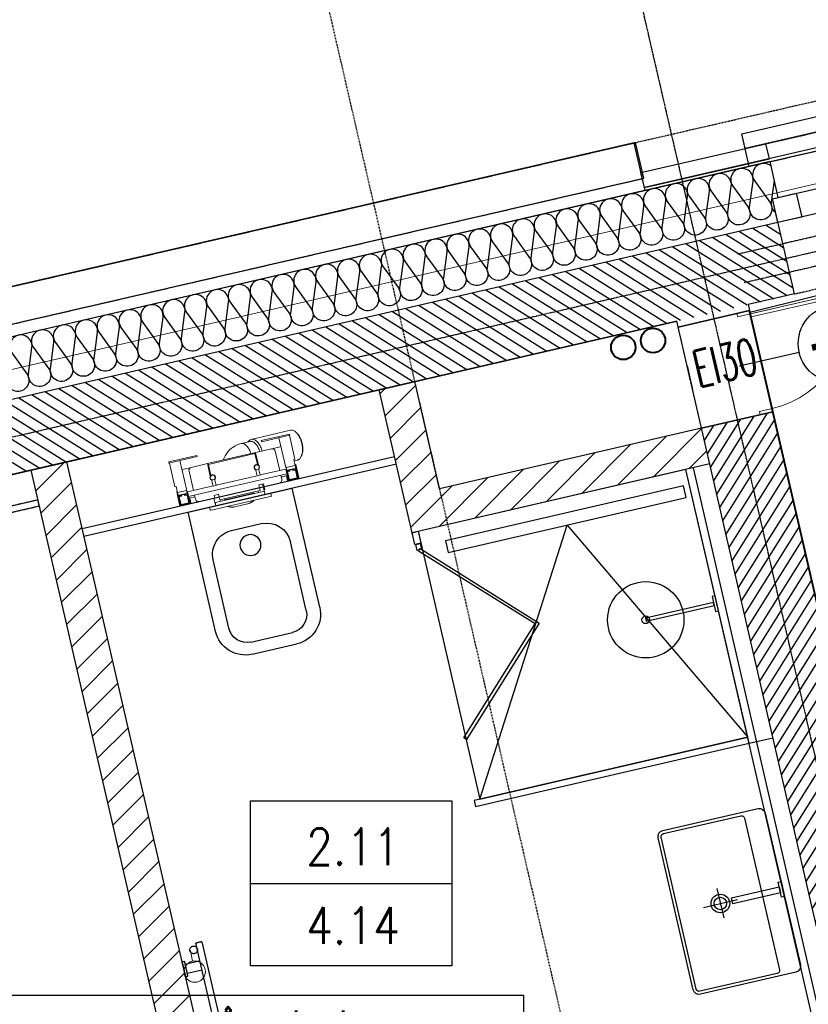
# Model space of a CAD drawing. Header units: millimetres. Extents: x 69081 to 158617, y -37521 to -9534.
# Tile 133 of 256: x 111318 to 111576, y -19071 to -18748. Entities that reach past the tile are written whole.
import ezdxf
from ezdxf.enums import TextEntityAlignment as Align

# ---------------------------------------------------------------- set-up
doc = ezdxf.new("R2010")
doc.units = ezdxf.units.MM
for name, pattern in [('DO', [0.8, 0.6, -0.1, 0, -0.1]), ('DP', [0.5, 0.3, -0.2]), ('KRESKOWA-SREDNIA', [0.2, 0.12, -0.08]), ('MP', [0.25, 0.15, -0.1])]:
    doc.linetypes.add(name, pattern=pattern)
for name, color, linetype in [('0_oświetlenie', 7, 'Continuous'), ('_A-opisy', 51, 'Continuous'), ('A-----SZ', 8, 'Continuous'), ('A-ARM', 8, 'Continuous'), ('A-BUD-MA-MATERIALY', 8, 'Continuous'), ('A-MEB', 8, 'Continuous'), ('A-OKN', 3, 'Continuous'), ('A-OSI', 8, 'DO'), ('A-SCI', 7, 'Continuous'), ('A_GSA_GK', 2, 'Continuous'), ('BA_ARM', 8, 'Continuous'), ('BA_lpm', 1, 'MP'), ('BA_okn', 7, 'Continuous'), ('BA_okp', 2, 'Continuous'), ('BA_okw', 1, 'DP'), ('BA_wig', 3, 'Continuous'), ('F-BIL', 1, 'Continuous'), ('F-BIL-OP', 3, 'Continuous'), ('F-BIL-TA', 1, 'Continuous'), ('JS_OLKA KONSTR', 231, 'Continuous'), ('JS_p.poż.', 240, 'Continuous'), ('JS_PODCIĄGI', 1, 'DP'), ('Nadproża', 5, 'DO'), ('R-----OP', 1, 'Continuous'), ('R-----WY', 1, 'Continuous')]:
    doc.layers.add(name, color=color, linetype=linetype)
for name, color, linetype, lineweight in [('_A-stolarka', 72, 'Continuous', 9), ('_A-ściany', 141, 'Continuous', 35), ('A-DRZ-SY', 7, 'Continuous', 25), ('IS_Grzejnik', 15, 'Continuous', 5), ('IS_Pion1', 7, 'Continuous', 5), ('IS_Zawór1', 15, 'Continuous', 5)]:
    doc.layers.add(name, color=color, linetype=linetype, lineweight=lineweight)
doc.layers.get('R-----WY').off()
doc.styles.add('Opisowy', font='arial.ttf')
doc.styles.add('ROMANS', font='romans.shx', dxfattribs={"height": 1})
doc.styles.add('SIMPLEX', font='simplex', dxfattribs={"width": 0.85})
doc.styles.add('WYM--ROMANSSHX-08', font='ROMANS.SHX', dxfattribs={"width": 0.8})

# ---------------------------------------------------------------- blocks, each defined once
blk = doc.blocks.new('grzejnik drabinka')
at = {"layer": 'BA_ARM'}
for p, q in [((0, -0.8), (0, 0)), ((5, 0), (5, -0.8)), ((35, 0), (35, -0.8)), ((40, 0), (40, -0.8)), ((1, -5.8), (1, -0.8)), ((4, -0.8), (4, -5.8)), ((36, -5.8), (36, -0.8)), ((39, -0.8), (39, -5.8)), ((45, -5.8), (-5, -5.8)), ((-5, -7.8), (45, -7.8))]:
    blk.add_line(p, q, dxfattribs=at)
for points in [[(0, 0), (0, 0), (0.06, 0), (0.31, 0), (0.71, 0), (1.24, 0), (1.85, 0), (2.5, 0), (3.15, 0), (3.76, 0), (4.29, 0), (4.69, 0), (4.94, 0), (5, 0), (5, 0)], [(35, 0), (35, 0), (35.06, 0), (35.31, 0), (35.71, 0), (36.24, 0), (36.85, 0), (37.5, 0), (38.15, 0), (38.76, 0), (39.29, 0), (39.69, 0), (39.94, 0), (40, 0), (40, 0)], [(5, -0.8), (5, -0.8), (4.94, -0.8), (4.69, -0.8), (4.29, -0.8), (3.76, -0.8), (3.15, -0.8), (2.5, -0.8), (1.85, -0.8), (1.24, -0.8), (0.71, -0.8), (0.31, -0.8), (0.06, -0.8), (0, -0.8), (0, -0.8)], [(40, -0.8), (40, -0.8), (39.94, -0.8), (39.69, -0.8), (39.29, -0.8), (38.76, -0.8), (38.15, -0.8), (37.5, -0.8), (36.85, -0.8), (36.24, -0.8), (35.71, -0.8), (35.31, -0.8), (35.06, -0.8), (35, -0.8), (35, -0.8)], [(-5, -5.8), (-5, -5.8), (-5, -5.8), (-5, -5.8)], [(-5, -5.8), (-5, -5.8), (-5, -5.8), (-5, -5.8)], [(-5, -5.8), (-5, -5.8), (-5, -5.8), (-5, -5.8)], [(-5, -5.8), (-5, -5.8), (-5, -5.8), (-5, -5.8)], [(-5, -5.8), (-5, -5.8), (-5, -5.8), (-5, -5.8)], [(-5, -5.8), (-5, -5.8), (-5, -5.8), (-5, -5.8)], [(-5, -5.8), (-5, -5.8), (-5, -5.8), (-5, -5.8)], [(-5, -5.8), (-5, -5.8), (-5, -5.8), (-5, -5.8)], [(-5, -5.8), (-5, -5.8), (-5, -5.8), (-5, -5.8)], [(-5, -7.8), (-5, -7.8), (-5, -7.78), (-5, -7.68), (-5, -7.52), (-5, -7.31), (-5, -7.06), (-5, -6.8), (-5, -6.54), (-5, -6.29), (-5, -6.08), (-5, -5.92), (-5, -5.82), (-5, -5.8), (-5, -5.8)], [(-5, -5.8), (-5, -5.8), (-5, -5.8), (-5, -5.8)], [(-5, -5.8), (-5, -5.8), (-5, -5.8), (-5, -5.8)], [(-5, -5.8), (-5, -5.8), (-5, -5.8), (-5, -5.8)], [(-5, -5.8), (-5, -5.8), (-5, -5.8), (-5, -5.8)], [(-5, -5.8), (-5, -5.8), (-5, -5.8), (-5, -5.8)], [(-5, -5.8), (-5, -5.8), (-5, -5.8), (-5, -5.8)], [(-5, -5.8), (-5, -5.8), (-5, -5.8), (-5, -5.8)], [(-5, -5.8), (-5, -5.8), (-5, -5.8), (-5, -5.8)], [(-5, -5.8), (-5, -5.8), (-5, -5.8), (-5, -5.8)], [(-5, -5.8), (-5, -5.8), (-5, -5.8), (-5, -5.8)], [(-5, -5.8), (-5, -5.8), (-5, -5.8), (-5, -5.8)], [(-5, -5.8), (-5, -5.8), (-5, -5.8), (-5, -5.8)], [(-5, -5.8), (-5, -5.8), (-5, -5.8), (-5, -5.8)], [(-5, -5.8), (-5, -5.8), (-5, -5.8), (-5, -5.8)], [(-5, -5.8), (-5, -5.8), (-5, -5.8), (-5, -5.8)], [(-5, -5.8), (-5, -5.8), (-5, -5.8), (-5, -5.8)], [(-5, -5.8), (-5, -5.8), (-5, -5.8), (-5, -5.8)], [(-5, -5.8), (-5, -5.8), (-5, -5.8), (-5, -5.8)], [(-5, -5.8), (-5, -5.8), (-5, -5.8), (-5, -5.8)], [(-1.75, -4.55), (-1.75, -4.44), (-1.78, -4.22), (-1.9, -3.92), (-2.11, -3.66), (-2.37, -3.46), (-2.67, -3.33), (-3, -3.29), (-3.33, -3.33), (-3.63, -3.46), (-3.89, -3.66), (-4.1, -3.92), (-4.22, -4.22), (-4.25, -4.44), (-4.25, -4.55)], [(-4.25, -4.55), (-4.25, -4.66), (-4.22, -4.88), (-4.1, -5.18), (-3.89, -5.44), (-3.63, -5.64), (-3.33, -5.77), (-3, -5.81), (-2.67, -5.77), (-2.37, -5.64), (-2.11, -5.44), (-1.9, -5.18), (-1.78, -4.88), (-1.75, -4.66), (-1.75, -4.55)], [(44.25, -4.55), (44.25, -4.44), (44.22, -4.22), (44.1, -3.92), (43.89, -3.66), (43.63, -3.46), (43.33, -3.33), (43, -3.29), (42.67, -3.33), (42.37, -3.46), (42.11, -3.66), (41.9, -3.92), (41.78, -4.22), (41.75, -4.44), (41.75, -4.55)], [(41.75, -4.55), (41.75, -4.66), (41.78, -4.88), (41.9, -5.18), (42.11, -5.44), (42.37, -5.64), (42.67, -5.77), (43, -5.81), (43.33, -5.77), (43.63, -5.64), (43.89, -5.44), (44.1, -5.18), (44.22, -4.88), (44.25, -4.66), (44.25, -4.55)], [(45, -5.8), (45, -5.8), (45, -5.8), (45, -5.8)], [(45, -5.8), (45, -5.8), (45, -5.8), (45, -5.8)], [(45, -5.8), (45, -5.8), (45, -5.8), (45, -5.8)], [(45, -5.8), (45, -5.8), (45, -5.8), (45, -5.8)], [(45, -5.8), (45, -5.8), (45, -5.8), (45, -5.8)], [(45, -5.8), (45, -5.8), (45, -5.8), (45, -5.8)], [(45, -5.8), (45, -5.8), (45, -5.8), (45, -5.8)], [(45, -5.8), (45, -5.8), (45, -5.8), (45, -5.8)], [(45, -5.8), (45, -5.8), (45, -5.8), (45, -5.8)], [(45, -5.8), (45, -5.8), (45, -5.82), (45, -5.92), (45, -6.08), (45, -6.29), (45, -6.54), (45, -6.8), (45, -7.06), (45, -7.31), (45, -7.52), (45, -7.68), (45, -7.78), (45, -7.8), (45, -7.8)], [(45, -5.8), (45, -5.8), (45, -5.8), (45, -5.8)], [(45, -5.8), (45, -5.8), (45, -5.8), (45, -5.8)], [(45, -5.8), (45, -5.8), (45, -5.8), (45, -5.8)], [(45, -5.8), (45, -5.8), (45, -5.8), (45, -5.8)], [(45, -5.8), (45, -5.8), (45, -5.8), (45, -5.8)], [(45, -5.8), (45, -5.8), (45, -5.8), (45, -5.8)], [(45, -5.8), (45, -5.8), (45, -5.8), (45, -5.8)], [(45, -5.8), (45, -5.8), (45, -5.8), (45, -5.8)], [(45, -5.8), (45, -5.8), (45, -5.8), (45, -5.8)], [(45, -5.8), (45, -5.8), (45, -5.8), (45, -5.8)], [(45, -5.8), (45, -5.8), (45, -5.8), (45, -5.8)], [(45, -5.8), (45, -5.8), (45, -5.8), (45, -5.8)], [(45, -5.8), (45, -5.8), (45, -5.8), (45, -5.8)], [(45, -5.8), (45, -5.8), (45, -5.8), (45, -5.8)], [(45, -5.8), (45, -5.8), (45, -5.8), (45, -5.8)], [(45, -5.8), (45, -5.8), (45, -5.8), (45, -5.8)], [(45, -5.8), (45, -5.8), (45, -5.8), (45, -5.8)], [(45, -5.8), (45, -5.8), (45, -5.8), (45, -5.8)], [(45, -5.8), (45, -5.8), (45, -5.8), (45, -5.8)], [(-5, -7.8), (-5, -7.8), (-5, -7.8), (-5, -7.8)], [(-5, -7.8), (-5, -7.8), (-5, -7.8), (-5, -7.8)], [(-5, -7.8), (-5, -7.8), (-5, -7.8), (-5, -7.8)], [(-5, -7.8), (-5, -7.8), (-5, -7.8), (-5, -7.8)], [(-5, -7.8), (-5, -7.8), (-5, -7.8), (-5, -7.8)], [(-5, -7.8), (-5, -7.8), (-5, -7.8), (-5, -7.8)], [(-5, -7.8), (-5, -7.8), (-5, -7.8), (-5, -7.8)], [(-5, -7.8), (-5, -7.8), (-5, -7.8), (-5, -7.8)], [(-5, -7.8), (-5, -7.8), (-5, -7.8), (-5, -7.8)], [(-5, -7.8), (-5, -7.8), (-5, -7.8), (-5, -7.8)], [(-5, -7.8), (-5, -7.8), (-5, -7.8), (-5, -7.8)], [(-5, -7.8), (-5, -7.8), (-5, -7.8), (-5, -7.8)], [(-5, -7.8), (-5, -7.8), (-5, -7.8), (-5, -7.8)], [(-5, -7.8), (-5, -7.8), (-5, -7.8), (-5, -7.8)], [(-5, -7.8), (-5, -7.8), (-5, -7.8), (-5, -7.8)], [(-5, -7.8), (-5, -7.8), (-5, -7.8), (-5, -7.8)], [(-5, -7.8), (-5, -7.8), (-5, -7.8), (-5, -7.8)], [(-5, -7.8), (-5, -7.8), (-5, -7.8), (-5, -7.8)], [(-5, -7.8), (-5, -7.8), (-5, -7.8), (-5, -7.8)], [(-5, -7.8), (-5, -7.8), (-5, -7.8), (-5, -7.8)], [(-5, -7.8), (-5, -7.8), (-5, -7.8), (-5, -7.8)], [(-5, -7.8), (-5, -7.8), (-5, -7.8), (-5, -7.8)], [(-5, -7.8), (-5, -7.8), (-5, -7.8), (-5, -7.8)], [(-5, -7.8), (-5, -7.8), (-5, -7.8), (-5, -7.8)], [(-5, -7.8), (-5, -7.8), (-5, -7.8), (-5, -7.8)], [(-5, -7.8), (-5, -7.8), (-5, -7.8), (-5, -7.8)], [(-5, -7.8), (-5, -7.8), (-5, -7.8), (-5, -7.8)], [(-5, -7.8), (-5, -7.8), (-5, -7.8), (-5, -7.8)], [(45, -7.8), (45, -7.8), (45, -7.8), (45, -7.8)], [(45, -7.8), (45, -7.8), (45, -7.8), (45, -7.8)], [(45, -7.8), (45, -7.8), (45, -7.8), (45, -7.8)], [(45, -7.8), (45, -7.8), (45, -7.8), (45, -7.8)], [(45, -7.8), (45, -7.8), (45, -7.8), (45, -7.8)], [(45, -7.8), (45, -7.8), (45, -7.8), (45, -7.8)], [(45, -7.8), (45, -7.8), (45, -7.8), (45, -7.8)], [(45, -7.8), (45, -7.8), (45, -7.8), (45, -7.8)], [(45, -7.8), (45, -7.8), (45, -7.8), (45, -7.8)], [(45, -7.8), (45, -7.8), (45, -7.8), (45, -7.8)], [(45, -7.8), (45, -7.8), (45, -7.8), (45, -7.8)], [(45, -7.8), (45, -7.8), (45, -7.8), (45, -7.8)], [(45, -7.8), (45, -7.8), (45, -7.8), (45, -7.8)], [(45, -7.8), (45, -7.8), (45, -7.8), (45, -7.8)], [(45, -7.8), (45, -7.8), (45, -7.8), (45, -7.8)], [(45, -7.8), (45, -7.8), (45, -7.8), (45, -7.8)], [(45, -7.8), (45, -7.8), (45, -7.8), (45, -7.8)], [(45, -7.8), (45, -7.8), (45, -7.8), (45, -7.8)], [(45, -7.8), (45, -7.8), (45, -7.8), (45, -7.8)], [(45, -7.8), (45, -7.8), (45, -7.8), (45, -7.8)], [(45, -7.8), (45, -7.8), (45, -7.8), (45, -7.8)], [(45, -7.8), (45, -7.8), (45, -7.8), (45, -7.8)], [(45, -7.8), (45, -7.8), (45, -7.8), (45, -7.8)], [(45, -7.8), (45, -7.8), (45, -7.8), (45, -7.8)], [(45, -7.8), (45, -7.8), (45, -7.8), (45, -7.8)], [(45, -7.8), (45, -7.8), (45, -7.8), (45, -7.8)], [(45, -7.8), (45, -7.8), (45, -7.8), (45, -7.8)], [(45, -7.8), (45, -7.8), (45, -7.8), (45, -7.8)]]:
    blk.add_open_spline(points, degree=3, dxfattribs=at)
blk = doc.blocks.new('stelaż kibel')
at = {"layer": 'BA_ARM', "lineweight": 0}
for p, q in [((-22.85, 19.54), (-23.06, 19.23)), ((-8.04, 20.61), (-21.23, 20.61)), ((-20.64, 19.5), (-20.64, 19.1)), ((-20.64, 19.5), (-11.14, 19.5)), ((-11.14, 19.5), (-11.14, 19.1)), ((-4.56, 20.01), (-7.53, 20.01)), ((10.46, 19.5), (10.46, 19.1)), ((10.46, 19.5), (19.96, 19.5)), ((19.96, 19.5), (19.96, 19.1)), ((-20.64, 19.1), (-11.14, 19.1)), ((-20.49, 11.1), (-20.49, 19.1)), ((-16.99, 9.1), (-16.99, 19.1)), ((10.46, 19.1), (19.96, 19.1)), ((16.31, 9.1), (16.31, 19.1)), ((19.81, 11.1), (19.81, 19.1)), ((-16.99, 16.1), (-15.84, 16.1)), ((-13.84, 16.1), (-15.84, 16.1)), ((-14.84, 8.6), (-14.84, 15.1)), ((-13.84, 16.1), (-7.94, 16.1)), ((-8.44, 15.6), (-8.44, 11.9)), ((-8.14, 12.11), (-8.14, 15.8)), ((-8.14, 15.8), (7.46, 15.8)), ((7.26, 16.1), (-7.94, 16.1)), ((7.26, 16.1), (13.16, 16.1)), ((7.46, 15.8), (7.46, 12.11)), ((7.76, 11.9), (7.76, 15.6)), ((15.16, 16.1), (13.16, 16.1)), ((14.16, 15.1), (14.16, 8.6)), ((15.16, 16.1), (16.31, 16.1)), ((-23.06, 12), (-22.85, 11.68)), ((-21.23, 10.61), (-20.09, 10.61)), ((-20.09, 11.1), (-20.49, 11.1)), ((-20.09, 9.1), (-20.09, 11.1)), ((-8.44, 11.9), (-8.41, 11.9)), ((-8.27, 11.9), (-8.14, 11.9)), ((-8.24, 10.29), (-8.24, 8.5)), ((-8.14, 11.9), (-8.14, 11.99)), ((-7.24, 8.5), (-7.24, 10.29)), ((6.56, 8.5), (6.56, 10.29)), ((7.46, 11.99), (7.46, 11.9)), ((7.46, 11.9), (7.59, 11.9)), ((7.56, 10.29), (7.56, 8.5)), ((7.73, 11.9), (7.76, 11.9)), ((19.41, 11.1), (19.81, 11.1)), ((19.41, 9.1), (19.41, 11.1)), ((-20.09, 9.35), (-20.37, 9.35)), ((-20.37, 9.35), (-20.37, 4.55)), ((-20.34, 8.1), (-20.34, 4.6)), ((-16.84, 8.1), (-20.34, 8.1)), ((-16.99, 7.95), (-20.19, 7.95)), ((-20.19, 7.95), (-20.19, 4.75)), ((-20.09, 9.1), (-16.99, 9.1)), ((-20.09, 9.1), (-20.09, 8.1)), ((-19.04, 7.8), (-20.04, 7.8)), ((-20.04, 7.8), (-20.04, 4.8)), ((-19.84, 5), (-19.84, 7.6)), ((-19.84, 7.6), (-19.04, 7.6)), ((-19.04, 7.6), (-19.04, 7.8)), ((-17.04, 7.8), (-18.04, 7.8)), ((-18.04, 7.8), (-18.04, 7.6)), ((-18.04, 7.6), (-17.24, 7.6)), ((-17.24, 7.6), (-17.24, 5)), ((-17.09, 9.1), (-17.09, 8.1)), ((-17.04, 4.8), (-17.04, 7.8)), ((-16.99, 4.75), (-16.99, 7.95)), ((-16.84, 8.6), (-16.84, 8.1)), ((-8.24, 8.6), (-16.84, 8.6)), ((-16.84, 4.6), (-16.84, 8.1)), ((16.16, 7), (-16.84, 7)), ((-14.84, 5.6), (-14.84, 7)), ((-8.24, 8.5), (-7.24, 8.5)), ((6.56, 8.6), (-7.24, 8.6)), ((7.56, 8.5), (6.56, 8.5)), ((16.16, 8.6), (7.56, 8.6)), ((14.16, 7), (14.16, 5.6)), ((16.16, 8.6), (16.16, 8.1)), ((16.16, 8.1), (16.16, 4.6)), ((19.66, 8.1), (16.16, 8.1)), ((19.41, 9.1), (16.31, 9.1)), ((16.31, 7.95), (16.31, 4.75)), ((19.51, 7.95), (16.31, 7.95)), ((17.36, 7.8), (16.36, 7.8)), ((16.36, 7.8), (16.36, 4.8)), ((16.41, 9.1), (16.41, 8.1)), ((16.56, 5), (16.56, 7.6)), ((16.56, 7.6), (17.36, 7.6)), ((17.36, 7.6), (17.36, 7.8)), ((18.36, 7.8), (18.36, 7.6)), ((19.36, 7.8), (18.36, 7.8)), ((18.36, 7.6), (19.16, 7.6)), ((19.16, 7.6), (19.16, 5)), ((19.36, 4.8), (19.36, 7.8)), ((19.56, 9.4), (19.41, 9.4)), ((19.41, 9.1), (19.41, 8.1)), ((19.66, 8.15), (19.41, 8.4)), ((19.41, 8.4), (19.41, 8.1)), ((19.51, 4.75), (19.51, 7.95)), ((19.56, 8.25), (19.56, 9.4)), ((19.66, 8.1), (19.66, 8.15)), ((19.66, 4.6), (19.66, 8.1)), ((-20.37, 4.55), (-10.87, 4.55)), ((-20.34, 4.6), (-16.84, 4.6)), ((-20.19, 4.75), (-16.99, 4.75)), ((-20.04, 4.8), (-17.04, 4.8)), ((-17.24, 5), (-19.84, 5)), ((-14.84, 6.4), (-16.84, 6.4)), ((-16.54, 4.6), (-16.84, 4.6)), ((-16.54, 6.4), (-16.54, 4.6)), ((-13.84, 4.6), (-16.54, 4.6)), ((-8.64, 4.6), (-13.84, 4.6)), ((-10.87, 4.55), (-10.87, 4.6)), ((-7.14, 5.5), (-8.64, 5.5)), ((-8.64, 5.5), (-8.64, 4.6)), ((-8.64, 4.6), (-8.37, 4.6)), ((-8.64, 3.6), (-8.64, 4.6)), ((-8.37, 3.6), (-8.64, 3.6)), ((-8.37, 5.5), (-8.37, 2.47)), ((-7.14, 4.6), (-7.14, 5.5)), ((-7.14, 3.6), (-7.14, 4.6)), ((6.46, 4.6), (-7.14, 4.6)), ((6.46, 3.6), (-7.14, 3.6)), ((-6.37, 3.1), (-6.37, 3.6)), ((-4.77, 3.6), (-4.77, 3.3)), ((-4.77, 3.3), (-4.77, 3.1)), ((-4.77, 3.3), (4.83, 3.3)), ((-4.77, 3.3), (4.83, 3.3)), ((4.83, 3.3), (4.83, 3.6)), ((4.83, 3.1), (4.83, 3.3)), ((6.21, 3.6), (6.21, 3.1)), ((7.96, 5.5), (6.46, 5.5)), ((6.46, 4.6), (6.46, 5.5)), ((6.46, 3.6), (6.46, 4.6)), ((7.96, 5.5), (7.96, 4.6)), ((13.16, 4.6), (7.96, 4.6)), ((8.21, 2.37), (8.21, 4.6)), ((15.86, 4.6), (13.16, 4.6)), ((16.16, 6.4), (14.16, 6.4)), ((15.86, 4.6), (15.86, 6.4)), ((16.16, 4.6), (15.86, 4.6)), ((16.16, 4.6), (19.66, 4.6)), ((16.31, 4.75), (19.51, 4.75)), ((16.36, 4.8), (19.36, 4.8)), ((19.16, 5), (16.56, 5)), ((-10.29, 2), (-10.29, 1.2)), ((-10.25, 2), (-10.29, 2)), ((-10.25, 2), (-9.45, 2)), ((-10.05, 1), (-10.09, 1)), ((-9.45, 1), (-10.05, 1)), ((9.45, 2), (-9.45, 2)), ((9.45, 1), (-9.45, 1)), ((-8.37, 2.47), (-8.32, 2.42)), ((-8.37, 2.47), (-8.32, 2.47)), ((-8.34, 2.43), (-8.34, 2)), ((-8.31, 3.1), (-8.32, 3.1)), ((-8.31, 3.1), (-8.01, 3.1)), ((8.01, 3.1), (-8.01, 3.1)), ((-2.14, 0.3), (-2.21, 0.3)), ((-2.11, 0.3), (-2.14, 0.3)), ((2.18, 0.3), (-2.11, 0.3)), ((2.2, 0.3), (2.18, 0.3)), ((2.27, 0.3), (2.2, 0.3)), ((8.01, 3.1), (8.14, 3.1)), ((8.14, 3.1), (8.14, 2)), ((8.14, 3.1), (8.19, 3.1)), ((8.19, 3.1), (8.19, 2)), ((8.19, 2.35), (8.21, 2.37)), ((8.19, 2.37), (8.21, 2.37)), ((9.45, 2), (10.25, 2)), ((10.05, 1), (9.45, 1)), ((10.25, 2), (10.25, 1.2))]:
    blk.add_line(p, q, dxfattribs=at)
at = {"layer": 'BA_ARM', "lineweight": 0, "flags": 128}
for points in [[(-21.23, 20.61), (-21.45, 20.59), (-21.67, 20.54), (-21.88, 20.46), (-22.09, 20.33), (-22.3, 20.18), (-22.5, 19.99), (-22.68, 19.78), (-22.86, 19.53), (-23.03, 19.26), (-23.18, 18.96), (-23.32, 18.64), (-23.45, 18.29), (-23.56, 17.93), (-23.65, 17.55), (-23.73, 17.16), (-23.79, 16.75), (-23.83, 16.34), (-23.85, 15.93), (-23.86, 15.51), (-23.84, 15.09), (-23.81, 14.68), (-23.76, 14.27), (-23.69, 13.87), (-23.61, 13.48), (-23.51, 13.11), (-23.39, 12.76), (-23.25, 12.43), (-23.11, 12.11), (-22.95, 11.83), (-22.77, 11.57), (-22.59, 11.34), (-22.4, 11.13), (-22.2, 10.96), (-21.99, 10.83), (-21.78, 10.72), (-21.56, 10.65), (-21.34, 10.62), (-21.23, 10.61)], [(-10.66, 16.1), (-10.64, 16.34), (-10.6, 16.75), (-10.54, 17.16), (-10.47, 17.55), (-10.37, 17.93), (-10.26, 18.29), (-10.14, 18.64), (-10, 18.96), (-9.84, 19.26), (-9.68, 19.53), (-9.5, 19.78), (-9.31, 19.99), (-9.11, 20.18), (-8.91, 20.33), (-8.7, 20.46), (-8.48, 20.54), (-8.26, 20.59), (-8.04, 20.61)], [(-9.83, 16.1), (-9.81, 16.4), (-9.76, 16.78), (-9.7, 17.16), (-9.62, 17.52), (-9.52, 17.87), (-9.41, 18.2), (-9.28, 18.51), (-9.13, 18.79), (-8.98, 19.05), (-8.81, 19.28), (-8.63, 19.49), (-8.44, 19.66), (-8.25, 19.8), (-8.05, 19.9), (-7.84, 19.97), (-7.64, 20.01), (-7.53, 20.01)], [(-6.86, 16.1), (-6.83, 16.4), (-6.79, 16.78), (-6.72, 17.16), (-6.64, 17.52), (-6.54, 17.87), (-6.43, 18.2), (-6.3, 18.51), (-6.16, 18.79), (-6, 19.05), (-5.83, 19.28), (-5.65, 19.49), (-5.47, 19.66), (-5.27, 19.8), (-5.07, 19.9), (-4.87, 19.97), (-4.66, 20.01), (-4.55, 20.01)], [(2.46, 16.1), (2.18, 16.51), (1.84, 16.94), (1.54, 17.29), (1.26, 17.57), (0.8, 17.99), (0.27, 18.42), (-0.36, 18.83), (-1.08, 19.22), (-1.57, 19.43), (-2.05, 19.61), (-2.47, 19.73), (-2.64, 19.78), (-2.84, 19.82), (-3.14, 19.88), (-3.54, 19.95), (-4.04, 20), (-4.55, 20.01)], [(-23.06, 12), (-23.12, 12.09), (-23.28, 12.36), (-23.42, 12.66), (-23.55, 12.97), (-23.66, 13.31), (-23.76, 13.67), (-23.84, 14.04), (-23.9, 14.42), (-23.95, 14.81), (-23.98, 15.21), (-23.99, 15.61), (-23.98, 16.01), (-23.95, 16.41), (-23.9, 16.8), (-23.84, 17.19), (-23.76, 17.56), (-23.66, 17.91), (-23.55, 18.25), (-23.42, 18.57), (-23.28, 18.87), (-23.12, 19.14), (-23.06, 19.23)], [(2.2, 0.3), (2.23, 0.3), (2.25, 0.3)]]:
    blk.add_lwpolyline(points, dxfattribs=at)
at = {"layer": 'BA_ARM', "lineweight": 0}
for centre, radius, start, end in [((-8.13, 18.84), 1.78, 41.3776, 87.2916), ((-13.84, 15.1), 1, 90, 180), ((-7.94, 15.6), 0.5, 90, 180), ((7.26, 15.6), 0.5, 0, 90), ((13.16, 15.1), 1, 0, 90), ((-7.74, 11.3), 0.9, 138.1897, 242.734), ((-7.74, 11.3), 0.8, 131.4096, 120), ((-7.94, 10.29), 0.3, 135.0482, 180), ((-7.74, 11.3), 0.9, 297.266, 116.3878), ((-7.54, 10.29), 0.3, 0, 44.9518), ((7.06, 11.3), 0.9, 63.6122, 242.734), ((7.06, 11.3), 0.8, 60, 48.5904), ((6.86, 10.29), 0.3, 135.0482, 180), ((7.06, 11.3), 0.9, 297.266, 41.8103), ((7.26, 10.29), 0.3, 0, 44.9518), ((-13.84, 5.6), 1, 180, 270), ((13.16, 5.6), 1, 270, 0), ((-10.09, 1.2), 0.2, 179.9998, 269.9999), ((-2.21, 4.3), 4, 235.5885, 270), ((-2.17, 3.71), 3.41, 232.6467, 270.5225), ((-2.15, 3.69), 3.39, 232.5127, 270.557), ((2.21, 3.71), 3.41, 269.4571, 307.3947), ((2.27, 4.3), 4, 270, 270.6505), ((2.27, 4.3), 4, 273.5283, 304.4115), ((2.45, 3.34), 2.99, 281.7106, 308.4469), ((10.05, 1.2), 0.2, 269.9998, 0.0006)]:
    blk.add_arc(centre, radius, start, end, dxfattribs=at)
blk = doc.blocks.new('wc 50')
at = {"layer": 'A-MEB', "ltscale": 50}
for p, q in [((57717.02, -30557.07), (57682.02, -30557.07)), ((57682.02, -30597.07), (57682.02, -30557.07)), ((57717.02, -30597.07), (57717.02, -30557.07)), ((57704.52, -30566.07), (57694.52, -30566.07)), ((57686.52, -30597.07), (57686.52, -30574.07)), ((57712.52, -30597.07), (57712.52, -30574.07)), ((57706.52, -30603.07), (57692.52, -30603.07)), ((57707.02, -30607.07), (57692.02, -30607.07))]:
    blk.add_line(p, q, dxfattribs=at)
blk.add_circle((57699.52, -30572.1), 3.43, dxfattribs=at)
for centre, radius, start, end in [((57694.52, -30574.07), 8, 90, 180), ((57704.52, -30574.07), 8, 0, 90), ((57692.02, -30597.07), 10, 180, 270), ((57692.52, -30597.07), 6, 180, 270), ((57706.52, -30597.07), 6, 270, 0), ((57707.02, -30597.07), 10, 270, 0)]:
    blk.add_arc(centre, radius, start, end, dxfattribs=at)
blk = doc.blocks.new('osie')
at = {"layer": 'A-OSI'}
for p, q in [((17389.65, -41379.07), (17986.94, -43966.21)), ((16655.23, -41856.71), (18557.21, -41417.61))]:
    blk.add_line(p, q, dxfattribs=at)
blk = doc.blocks.new('DYBY-BL5')
at = {"layer": 'F-BIL-TA', "color": 1}
blk.add_line((0, 45), (110, 45), dxfattribs=at)
blk.add_lwpolyline([(0, 0), (0, 90), (110, 90), (110, 0)], close=True, dxfattribs=at)
at = {"layer": 'F-BIL-OP', "style": 'SIMPLEX', "width": 0.85}
blk.add_attdef('NR', text='', height=20, dxfattribs=at).set_placement((56, 55), align=Align.CENTER)
at = {"layer": 'F-BIL-OP', "color": 2, "style": 'SIMPLEX', "width": 0.85, "flags": 1}
for tag, p in [('NAZWA', (119, 55)), ('POSADZKA', (119, 12)), ('GRUPA', (119, -27)), ('RODZAJ', (119, -72))]:
    blk.add_attdef(tag, p, '', height=19, dxfattribs=at)
at = {"layer": 'F-BIL-OP', "color": 2, "style": 'SIMPLEX', "width": 0.85}
blk.add_attdef('POW.', text='', height=20, dxfattribs=at).set_placement((56, 12), align=Align.CENTER)
at = {"layer": 'F-BIL-OP', "color": 2, "style": 'SIMPLEX', "width": 0.85, "flags": 1}
blk.add_attdef('POWH.', text='', height=20, dxfattribs=at).set_placement((56, -27), align=Align.CENTER)
blk = doc.blocks.new('rewizje małe')
at = {"layer": '_A-opisy', "color": 40}
blk.add_line((30513.18, -31215.64), (30513.18, -31235.83), dxfattribs=at)
blk.add_line((30513.18, -31215.64), (30513.18, -31235.83), dxfattribs=at)
blk.add_circle((30513.19, -31202.89), 12.75, dxfattribs=at)
at = {"layer": '_A-stolarka'}
for p, q in [((30497.25, -31227.33), (30497.25, -31196.51)), ((30497.25, -31196.51), (30498.31, -31196.51)), ((30497.25, -31228.39), (30497.25, -31196.51)), ((30498.31, -31196.51), (30498.31, -31228.39)), ((30497.25, -31228.39), (30497.25, -31227.33)), ((30496.19, -31228.39), (30497.25, -31228.39)), ((30496.19, -31232.64), (30496.19, -31228.39)), ((30496.19, -31228.39), (30497.25, -31228.39)), ((30497.25, -31228.39), (30497.25, -31232.64)), ((30498.31, -31228.39), (30497.25, -31228.39)), ((30529.12, -31228.39), (30529.12, -31228.39)), ((30529.12, -31228.39), (30529.12, -31232.64)), ((30530.19, -31228.39), (30529.12, -31228.39)), ((30530.19, -31232.64), (30530.19, -31228.39)), ((30497.25, -31232.64), (30496.19, -31232.64)), ((30529.12, -31232.64), (30530.19, -31232.64))]:
    blk.add_line(p, q, dxfattribs=at)
blk.add_arc((30497.25, -31228.39), 31.88, 0, 90, dxfattribs=at)
at = {"layer": '_A-ściany', "linetype": 'Continuous'}
for p, q in [((30496.18, -31228.39), (30496.18, -31252.39)), ((30530.18, -31228.39), (30530.18, -31252.39))]:
    blk.add_line(p, q, dxfattribs=at)
at = {"layer": '_A-ściany', "lineweight": 5}
for p, q in [((30530.18, -31228.39), (30496.18, -31228.39)), ((30530.18, -31252.39), (30496.18, -31252.39))]:
    blk.add_line(p, q, dxfattribs=at)
at = {"layer": 'JS_PODCIĄGI', "color": 4}
for p, q in [((30517.17, -31252.39), (30509.2, -31252.39)), ((30509.2, -31252.39), (30517.17, -31252.39))]:
    blk.add_line(p, q, dxfattribs=at)
at = {"layer": '_A-opisy', "color": 40, "insert": (30483.07, -31194.21), "char_height": 17, "attachment_point": 1, "style": 'Opisowy'}
blk.add_mtext_dynamic_manual_height_columns('\\pxqc;r', width=61.6239, gutter_width=1.06, heights=[0], dxfattribs=at)
blk = doc.blocks.new('A$C04435ce7')
at = {"layer": 'Nadproża', "ltscale": 0.75}
for p, q in [((1014.68, 2523.44), (868.52, 2489.7)), ((1016.83, 2514.11), (870.68, 2480.37))]:
    blk.add_line(p, q, dxfattribs=at)
blk = doc.blocks.new('grzejniki pietro 2')
at = {"layer": 'IS_Pion1', "color": 1, "lineweight": 40}
blk.add_circle((17504.98, -41116.88, 289.1), 4, dxfattribs=at)
blk.add_circle((17504.98, -41116.88, 289.1), 4, dxfattribs=at)
at = {"layer": 'IS_Pion1', "color": 5, "lineweight": 40}
blk.add_circle((17495.23, -41119.13, 289.1), 4, dxfattribs=at)
at = {"layer": 'IS_Zawór1', "linetype": 'ByBlock', "lineweight": -2, "extrusion": (0.982006, 0.188847, 0), "elevation": 9238.8}
blk.add_lwpolyline([(-43853.87, 289.1), (-43850.37, 289.1)], dxfattribs=at)
at = {"layer": 'IS_Zawór1', "linetype": 'ByBlock', "lineweight": -2}
blk.add_circle((17354.91, -41323.49, 289.1), 3.5, dxfattribs=at)
blk = doc.blocks.new('PRZEKROJE')
at = {"layer": 'R-----OP', "color": 121, "linetype": 'DP'}
blk.add_line((18390.18, -33739.92), (18155.11, -32721.72), dxfattribs=at)

msp = doc.modelspace()

# ---------------------------------------------------------------- hatches: boundary and pattern name
at = {"layer": 'A-----SZ'}
h = msp.add_hatch(dxfattribs=at)
h.set_pattern_fill('ANSI31', color=256, scale=2)
h.set_pattern_definition([(45, (77432.36, 11586.2524), (-4.4901281, 4.4901281), [])])
h.paths.add_polyline_path([(111938.0672, -18753.5466), (111926.3748, -18756.246), (111979.9131, -18988.1461), (111971.1438, -18990.1707), (111973.8432, -19001.8631), (111994.305, -18997.1391)])
h.paths.add_polyline_path([(111824.0659, -18779.8659), (111812.3735, -18782.5653), (111820.4717, -18817.6426), (111734.7271, -18837.4383), (111737.4266, -18849.1308), (111834.8636, -18826.6357)])
h.paths.add_polyline_path([(111873.4831, -19025.0331), (111870.7837, -19013.3406), (111780.1673, -19034.2611), (111782.8667, -19045.9535)])
h.paths.add_polyline_path([(111543.5269, -18893.896), (111540.8275, -18882.2036), (111455.0829, -18901.9993), (111446.9847, -18866.922), (111435.2923, -18869.6214), (111446.0899, -18916.3911)])
h.paths.add_polyline_path([(111332.9834, -18893.2412), (111321.291, -18895.9406), (111377.5287, -19139.5332), (111397.9905, -19134.8092), (111395.2911, -19123.1167), (111386.5217, -19125.1413)])
h.paths.add_polyline_path([(111588.967, -19090.7188), (111586.2676, -19079.0263), (111493.7025, -19100.3967), (111496.4019, -19112.0891)])
h.paths.add_polyline_path([(111636.4317, -19296.3109), (111633.0574, -19281.6953), (111023.1018, -19422.5147), (111026.476, -19437.1302)])
h.paths.add_polyline_path([(112440.287, -19110.7262), (112436.9127, -19096.1107), (111826.9571, -19236.9301), (111830.3313, -19251.5456)])
h.paths.add_polyline_path([(111977.6292, -19409.4581), (111974.9297, -19397.7657), (111869.6978, -19422.0604), (111872.3972, -19433.7528)])
h.paths.add_polyline_path([(111678.4975, -19478.5181), (111675.7981, -19466.8256), (111570.5662, -19491.1203), (111573.2656, -19502.8128)])
h.paths.add_polyline_path([(111430.0332, -19535.8806), (111472.9055, -19525.9827), (111470.206, -19514.2903), (111415.6413, -19526.8876), (111451.6335, -19682.7868), (111463.3259, -19680.0874)])
h.paths.add_polyline_path([(111629.42, -19657.1361), (111626.0457, -19642.5205), (111101.8346, -19763.5442), (111105.2089, -19778.1597)])
h.paths.add_polyline_path([(111703.6921, -19587.6475), (111700.9926, -19575.9551), (111603.5556, -19598.4502), (111614.3533, -19645.2199), (111626.0457, -19642.5205), (111617.9475, -19607.4432)])
h.paths.add_polyline_path([(111725.9622, -19684.1102), (111723.2628, -19672.4177), (111637.5182, -19692.2134), (111629.42, -19657.1361), (111617.7276, -19659.8355), (111628.5252, -19706.6053)])
h.paths.add_polyline_path([(111762.4043, -19841.9581), (111759.7049, -19830.2657), (111654.4729, -19854.5604), (111657.1723, -19866.2528)])
h.paths.add_polyline_path([(112017.2989, -19616.8498), (112006.5012, -19570.08), (111994.8088, -19572.7794), (112002.907, -19607.8568), (111917.1624, -19627.6525), (111919.8619, -19639.3449)])
h.paths.add_polyline_path([(111992.3293, -19508.6947), (111894.8923, -19531.1898), (111897.5917, -19542.8823), (111983.3363, -19523.0866), (111991.4345, -19558.1639), (112003.1269, -19555.4645)])
h.paths.add_polyline_path([(112519.0199, -19451.7558), (112515.6456, -19437.1402), (111991.4345, -19558.1639), (111994.8088, -19572.7794)])
h.paths.add_polyline_path([(112061.5359, -19772.8981), (112058.8365, -19761.2057), (111953.6045, -19785.5004), (111956.3039, -19797.1928)])
h = msp.add_hatch(dxfattribs=at)
h.set_pattern_fill('ANSI31', color=256, angle=282.941373)
h.set_pattern_definition([(327.941373, (124591.9183, 14603.7745), (1.6852479, 2.6908297), [])])
h.paths.add_polyline_path([(111565.8699, -18814.8439), (111571.2448, -18838.2342), (111239.4718, -18914.8301), (111234.0969, -18891.4397)])
h = msp.add_hatch(dxfattribs=at)
h.set_pattern_fill('ANSI31', color=256, angle=13)
h.set_pattern_definition([(58, (78179.649, -6196.811), (-2.6925527, 1.68249366), [])])
h.paths.add_polyline_path([(111540.854, -18882.1967), (111564.2388, -18876.7979), (111630.7979, -19165.2183), (111607.413, -19170.6171)])

# ---------------------------------------------------------------- linework, layer by layer
msp.add_lwpolyline([(111556.6836, -18844.1938), (111703.244, -18807.7598), (111981.0586, -20011.1069), (112126.2397, -19977.5892), (112217.3915, -20376.0176), (113845.1415, -20376.0176), (113845.1415, -18660.5941), (113996.1415, -18660.5941), (113996.1415, -20536.5941), (111947.4049, -20536.5941), (111556.4636, -18843.6979)])
at = {"layer": '0_oświetlenie', "color": 7, "lineweight": 5, "elevation": 1}
msp.add_lwpolyline([(111353.9326, -21359.284), (114660.1136, -21359.284), (114644.1136, -18638.284), (113105.1136, -18638.284), (113105.1136, -19854.284), (112602.3789, -19854.284), (112319.9319, -18630.8715), (110820.3763, -18977.0712), (111353.9326, -21359.284)], dxfattribs=at)
at = {"layer": 'A-ARM'}
for points in [[(111448.0386, -18915.9412), (111468.2842, -19003.6345), (111555.9775, -18983.3889), (111535.7319, -18895.6956), (111446.0899, -18916.3911)], [(111468.2842, -19003.6345), (111496.833, -18913.9129), (111555.9775, -18983.3889)]]:
    msp.add_lwpolyline(points, dxfattribs=at)
for points in [[(111534.908, -18901.0174), (111456.9584, -18919.0135), (111457.8582, -18922.911), (111535.8078, -18904.9149)], [(111555.9775, -18983.3889), (111466.3355, -19004.0844), (111466.7854, -19006.0332), (111556.4274, -18985.3377)], [(111566.7006, -19034.2811), (111551.1107, -19037.8804), (111550.6608, -19035.9316), (111566.2507, -19032.3324)], [(111566.8877, -19030.6459), (111568.0124, -19035.5177), (111567.0381, -19035.7427), (111565.9133, -19030.8708)]]:
    msp.add_lwpolyline(points, close=True, dxfattribs=at)
for points in [[(111561.7138, -19008.2354), (111573.1863, -19057.9283, -0.41421356), (111571.6875, -19060.3269), (111540.5076, -19067.5253, -0.41421356), (111538.109, -19066.0265), (111526.6365, -19016.3336, -0.41421356), (111528.1353, -19013.935), (111559.3152, -19006.7365, -0.41421356)], [(111554.8932, -19009.81), (111566.3657, -19059.5029, -0.41421356), (111565.6163, -19060.7022), (111540.2827, -19066.551, -0.41421356), (111539.0833, -19065.8015), (111527.6108, -19016.1087, -0.41421356), (111528.3603, -19014.9093), (111553.6939, -19009.0606, -0.41421356)]]:
    msp.add_lwpolyline(points, format="xyb", close=True, dxfattribs=at)
msp.add_circle((111522.5676, -18944.9186), 12.5, dxfattribs=at)
at = {"layer": 'A-BUD-MA-MATERIALY'}
for points in [[(111563.6002, -18796.3586, 0.88533199), (111558.2446, -18801.303), (111563.1978, -18808.1829, -1.47258809), (111556.5782, -18809.847), (111557.7092, -18801.2907, 1.47258809), (111551.0896, -18802.9548), (111556.0429, -18809.8348, -1.47258809), (111549.4233, -18811.4989), (111550.5543, -18802.9426, 1.47258809), (111543.9347, -18804.6067), (111548.8879, -18811.4866, -0.55167917), (111546.5593, -18817.2452)], [(111548.771, -18815.9308, -0.75878438), (111542.2683, -18813.1507), (111543.3993, -18804.5944, 1.47258809), (111536.7797, -18806.2585), (111541.733, -18813.1385, -1.47258809), (111535.1134, -18814.8026), (111536.2444, -18806.2463, 1.47258809), (111529.6248, -18807.9104), (111534.578, -18814.7903, -1.47258809), (111527.9584, -18816.4544), (111529.0894, -18807.8981, 1.47258809), (111522.4698, -18809.5622), (111527.4231, -18816.4422, -1.47258809), (111520.8035, -18818.1063), (111521.9345, -18809.55, 1.47258809), (111515.3149, -18811.2141), (111520.2681, -18818.094, -1.47258809), (111513.6486, -18819.7581), (111514.7795, -18811.2018, 1.47258809), (111508.1599, -18812.8659), (111513.1132, -18819.7459, -1.47258809), (111506.4936, -18821.41), (111507.6246, -18812.8537, 1.47258809), (111501.005, -18814.5178), (111505.9582, -18821.3977, -1.47258809), (111499.3387, -18823.0618), (111500.4696, -18814.5055, 1.47258809), (111493.85, -18816.1696), (111498.8033, -18823.0496, -1.47258809), (111492.1837, -18824.7137), (111493.3147, -18816.1574, 1.47258809), (111486.6951, -18817.8215), (111491.6484, -18824.7014, -1.47258809), (111485.0288, -18826.3655), (111486.1597, -18817.8092, 1.47258809), (111479.5402, -18819.4733), (111484.4934, -18826.3533, -1.47258809), (111477.8738, -18828.0174), (111479.0048, -18819.4611, 1.47258809), (111472.3852, -18821.1252), (111477.3385, -18828.0051, -1.47258809), (111470.7189, -18829.6692), (111471.8498, -18821.1129, 1.47258809), (111465.2303, -18822.777), (111470.1835, -18829.657, -1.47258809), (111463.5639, -18831.3211), (111464.6949, -18822.7648, 1.47258809), (111458.0753, -18824.4289), (111463.0286, -18831.3088, -1.47258809), (111456.409, -18832.9729), (111457.54, -18824.4166, 1.47258809), (111450.9204, -18826.0807), (111455.8736, -18832.9607, -1.47258809), (111449.254, -18834.6248), (111450.385, -18826.0685, 1.47258809), (111443.7654, -18827.7326), (111448.7187, -18834.6125, -1.47258809), (111442.0991, -18836.2766), (111443.2301, -18827.7203, 1.47258809), (111436.6105, -18829.3844), (111441.5637, -18836.2644, -1.47258809), (111434.9441, -18837.9285), (111436.0751, -18829.3722, 1.47258809), (111429.4555, -18831.0363), (111434.4088, -18837.9162, -1.47258809), (111427.7892, -18839.5803), (111428.9202, -18831.024, 1.47258809), (111422.3006, -18832.6881), (111427.2538, -18839.5681, -1.47258809), (111420.6342, -18841.2322), (111421.7652, -18832.6759, 1.47258809), (111415.1456, -18834.34), (111420.0989, -18841.2199, -1.47258809), (111413.4793, -18842.884), (111414.6103, -18834.3277, 1.47258809), (111407.9907, -18835.9918), (111412.9439, -18842.8718, -1.47258809), (111406.3243, -18844.5359), (111407.4553, -18835.9796, 1.47258809), (111400.8357, -18837.6437), (111405.789, -18844.5236, -1.47258809), (111399.1694, -18846.1877), (111400.3004, -18837.6314, 1.47258809), (111393.6808, -18839.2955), (111398.634, -18846.1755, -1.47258809), (111392.0144, -18847.8396), (111393.1454, -18839.2833, 1.47258809), (111386.5258, -18840.9474), (111391.4791, -18847.8273, -0.55167917), (111389.1505, -18853.5859)], [(111565.0473, -18811.5173, -0.25965828), (111563.7332, -18808.1952), (111564.6797, -18801.0343)], [(111391.3621, -18852.2715, -0.75878438), (111384.8595, -18849.4914), (111385.9905, -18840.9351, 1.47258809), (111379.3709, -18842.5992), (111384.3241, -18849.4792, -1.47258809), (111377.7046, -18851.1433), (111378.8355, -18842.587, 1.47258809), (111372.2159, -18844.2511), (111377.1692, -18851.131, -1.47258809), (111370.5496, -18852.7951), (111371.6806, -18844.2388, 1.47258809), (111365.061, -18845.9029), (111370.0142, -18852.7829, -1.47258809), (111363.3947, -18854.447), (111364.5256, -18845.8907, 1.47258809), (111357.9061, -18847.5548), (111362.8593, -18854.4347, -1.47258809), (111356.2397, -18856.0988), (111357.3707, -18847.5425, 1.47258809), (111350.7511, -18849.2066), (111355.7044, -18856.0866, -1.47258809), (111349.0848, -18857.7507), (111350.2157, -18849.1944, 1.47258809), (111343.5962, -18850.8585), (111348.5494, -18857.7384, -1.47258809), (111341.9298, -18859.4025), (111343.0608, -18850.8462, 1.47258809), (111336.4412, -18852.5103), (111341.3945, -18859.3903, -1.47258809), (111334.7749, -18861.0544), (111335.9059, -18852.4981, 1.47258809), (111329.2863, -18854.1622), (111334.2395, -18861.0421, -1.47258809), (111327.6199, -18862.7062), (111328.7509, -18854.1499, 1.47258809), (111322.1313, -18855.814), (111327.0846, -18862.694, -1.47258809), (111320.465, -18864.3581), (111321.596, -18855.8018, 1.47258809), (111314.9764, -18857.4659), (111319.9296, -18864.3458, -1.47258809), (111313.31, -18866.0099)]]:
    msp.add_lwpolyline(points, format="xyb", dxfattribs=at)
at = {"layer": 'A-MEB'}
for p, q in [((111545.8431, -19032.8454), (111548.0793, -19042.5314)), ((111541.472, -19039.0793), (111552.5831, -19036.5141))]:
    msp.add_line(p, q, dxfattribs=at)
at = {"layer": 'A-MEB', "linetype": 'KRESKOWA-SREDNIA'}
msp.add_lwpolyline([(110946.9092, -18994.6891), (111323.9904, -18907.6331), (111323.5405, -18905.6843), (110946.4592, -18992.7404)], dxfattribs=at)
at = {"layer": 'A-MEB'}
for points in [[(111546.4171, -18941.9782), (111545.2924, -18937.1064), (111544.318, -18937.3313), (111545.4428, -18942.2032)], [(111544.9929, -18940.2544), (111544.7679, -18939.2801), (111522.4551, -18944.4314), (111522.6801, -18945.4057)]]:
    msp.add_lwpolyline(points, close=True, dxfattribs=at)
for centre, radius in [((111522.5676, -18944.9186), 1.2582), ((111546.9883, -19037.8058), 3.0572), ((111546.9883, -19037.8058), 2.0572)]:
    msp.add_circle(centre, radius, dxfattribs=at)
at = {"layer": 'A-OKN'}
for points in [[(111448.0386, -18915.9412), (111448.9384, -18919.8387), (111446.9897, -18920.2886), (111446.0899, -18916.3911)], [(111448.6949, -18919.8949), (111449.1448, -18921.8437), (111447.6832, -18922.1811), (111447.2333, -18920.2324)], [(111448.6789, -18921.5884), (111486.8411, -18945.4347), (111486.3112, -18946.2828), (111448.149, -18922.4364)], [(111487.6892, -18945.9647), (111463.8428, -18984.1268), (111462.9947, -18983.5969), (111486.8411, -18945.4347)]]:
    msp.add_lwpolyline(points, close=True, dxfattribs=at)
at = {"layer": 'A-SCI', "color": 1}
for p, q in [((112306.9744, -18622.194), (111522.1193, -18803.3921)), ((111520.9945, -18798.5202), (111561.9181, -18789.0723)), ((111522.1193, -18803.3921), (111563.0428, -18793.9441)), ((111522.1193, -18803.3921), (111520.9945, -18798.5202))]:
    msp.add_line(p, q, dxfattribs=at)
at = {"layer": 'A-SCI', "color": 4}
for p, q in [((110928.7639, -18924.9844), (111518.745, -18788.7765)), ((111522.3442, -18804.3665), (111518.745, -18788.7765)), ((111563.2678, -18794.9185), (110932.3632, -18940.5743)), ((111571.2169, -18838.2407), (111564.0184, -18807.0609)), ((111565.8181, -18814.8558), (110917.3748, -18964.5607)), ((110922.7736, -18987.9456), (111532.7293, -18847.1263)), ((111532.7293, -18847.1263), (110922.7736, -18987.9456))]:
    msp.add_line(p, q, dxfattribs=at)
at = {"layer": 'A-SCI', "color": 5}
for p, q in [((111455.0829, -18901.9993), (111446.9847, -18866.922)), ((111446.0899, -18916.3911), (111435.2923, -18869.6214)), ((111540.8275, -18882.2036), (111455.0829, -18901.9993)), ((111540.8275, -18882.2036), (111455.0829, -18901.9993)), ((111386.5217, -19125.1413), (111332.9834, -18893.2412)), ((111543.5269, -18893.896), (111446.0899, -18916.3911)), ((111377.5287, -19139.5332), (111321.291, -18895.9406))]:
    msp.add_line(p, q, dxfattribs=at)
at = {"layer": 'A-SCI', "color": 4}
for points in [[(112303.6001, -18607.5785), (112307.1993, -18623.1684), (110932.3632, -18940.5743), (110928.7639, -18924.9844)], [(110931.4633, -18936.6768), (111521.9316, -18800.3565), (111519.2322, -18788.6641), (110928.7639, -18924.9844)], [(111564.0184, -18807.0609), (111565.9672, -18806.611), (111563.2678, -18794.9185)], [(111571.2169, -18838.2407), (111556.1141, -18841.7274)], [(111556.1141, -18841.7274), (111630.7979, -19165.2183), (111607.413, -19170.6171), (111532.7293, -18847.1263)], [(110941.8944, -19070.7671), (110922.7736, -18987.9456), (111532.7293, -18847.1263)], [(111532.7293, -18847.1263), (110922.7736, -18987.9456), (110942.2066, -19072.1191)]]:
    msp.add_lwpolyline(points, dxfattribs=at)
at = {"layer": 'A-SCI', "color": 1}
msp.add_lwpolyline([(111563.0428, -18793.9441), (111561.9181, -18789.0723)], dxfattribs=at)
at = {"layer": 'A_GSA_GK', "color": 8}
for p, q in [((111440.3537, -18891.5447), (111338.0448, -18915.1646)), ((111440.3537, -18891.5447), (111338.0448, -18915.1646)), ((111580.9086, -19080.2636), (111538.1679, -18895.1333))]:
    msp.add_line(p, q, dxfattribs=at)
at = {"layer": 'A_GSA_GK'}
for p, q in [((111440.916, -18893.9806), (111338.6072, -18917.6005)), ((111440.916, -18893.9806), (111338.6072, -18917.6005)), ((111578.4726, -19080.8259), (111535.7319, -18895.6956)), ((111556.4274, -18985.3377), (111564.2224, -18983.5381))]:
    msp.add_line(p, q, dxfattribs=at)
at = {"layer": 'BA_okn'}
for points in [[(111564.0184, -18807.0609), (111680.9428, -18780.0667), (111682.7425, -18787.8617), (111565.8181, -18814.8558)], [(111564.0184, -18807.0609), (111571.8134, -18805.2612), (111573.613, -18813.0562), (111565.8181, -18814.8558)]]:
    msp.add_lwpolyline(points, close=True, dxfattribs=at)
at = {"layer": 'BA_okp'}
msp.add_lwpolyline([(111556.4478, -18796.4871), (111553.9738, -18785.7689), (111680.6431, -18756.5308), (111683.1171, -18767.249)], dxfattribs=at)
msp.add_lwpolyline([(111680.6431, -18756.5308), (111681.7677, -18761.4027), (111555.0983, -18790.6408), (111553.9738, -18785.7689)], close=True, dxfattribs=at)
at = {"layer": 'BA_okw'}
for p, q in [((111561.9181, -18789.0723), (111674.945, -18762.978)), ((111563.2697, -18794.9181), (111676.2966, -18768.8237)), ((111571.2169, -18838.2407), (111688.1413, -18811.2466))]:
    msp.add_line(p, q, dxfattribs=at)
at = {"layer": 'JS_PODCIĄGI', "lineweight": -3}
for p, q in [((110928.7639, -18924.9844), (112303.6001, -18607.5785)), ((110928.7639, -18924.9844), (112303.6001, -18607.5785)), ((110931.4633, -18936.6768), (111521.4444, -18800.469))]:
    msp.add_line(p, q, dxfattribs=at)

# ---------------------------------------------------------------- block references
at = {"layer": 'A-ARM', "xscale": -1, "rotation": 12.9999999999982}
msp.add_blockref('wc 50', (160736.5993, 23847.6684), dxfattribs=at)
at = {"layer": 'A-DRZ-SY', "color": 4, "rotation": 283.0033879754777}
msp.add_blockref('rewizje małe', (135122.2503, 17897.1465), dxfattribs=at)
at = {"layer": 'A-SCI', "color": 4}
msp.add_blockref('osie', (94084.5456, 22838.835), dxfattribs=at)
at = {"layer": 'BA_lpm', "xscale": -1, "rotation": 102.9999999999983}
msp.add_blockref('grzejnik drabinka', (111370.7752, -19056.9354), dxfattribs=at)
at = {"layer": 'BA_wig', "xscale": -1, "rotation": 12.9999999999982}
msp.add_blockref('stelaż kibel', (111390.2115, -18907.7393), dxfattribs=at)
at = {"layer": 'F-BIL', "xscale": 0.6, "yscale": 0.6, "zscale": 0.6}
msp.add_blockref('DYBY-BL5', (111393.1149, -19058.228), dxfattribs=at).add_auto_attribs({'NR': '2.11', 'POW.': '4.14'})
at = {"layer": 'IS_Grzejnik'}
msp.add_blockref('grzejniki pietro 2', (94019.9764, 22263.4019, -289.1), dxfattribs=at)
at = {"layer": 'JS_OLKA KONSTR'}
msp.add_blockref('A$C04435ce7', (110684.0499, -21314.9635), dxfattribs=at)
at = {"layer": 'R-----WY'}
msp.add_blockref('PRZEKROJE', (93259.4635, 13995.1786), dxfattribs=at)

# ---------------------------------------------------------------- texts
at = {"layer": '0_oświetlenie', "linetype": 'Continuous', "insert": (111288.5376, -19072.8334, 1), "char_height": 25, "width": 378.004849, "attachment_point": 2, "style": 'WYM--ROMANSSHX-08', "bg_fill": 16, "box_fill_scale": 1.2, "bg_fill_color": 257, "bg_fill_transparency": 0}
msp.add_mtext('\\Fsimplex.shx|c238;oświetlenie wg projektu powtarzalnego wnętrz \\Pmoduł 1A', dxfattribs=at)
at = {"layer": 'JS_p.poż.', "ltscale": 0.02, "insert": (111537.0812, -18857.2118), "char_height": 12, "width": 43.674436, "attachment_point": 1, "rotation": 13, "style": 'ROMANS'}
msp.add_mtext('{\\W0.6;EI30}', dxfattribs=at)

doc.saveas('drawing.dxf')
